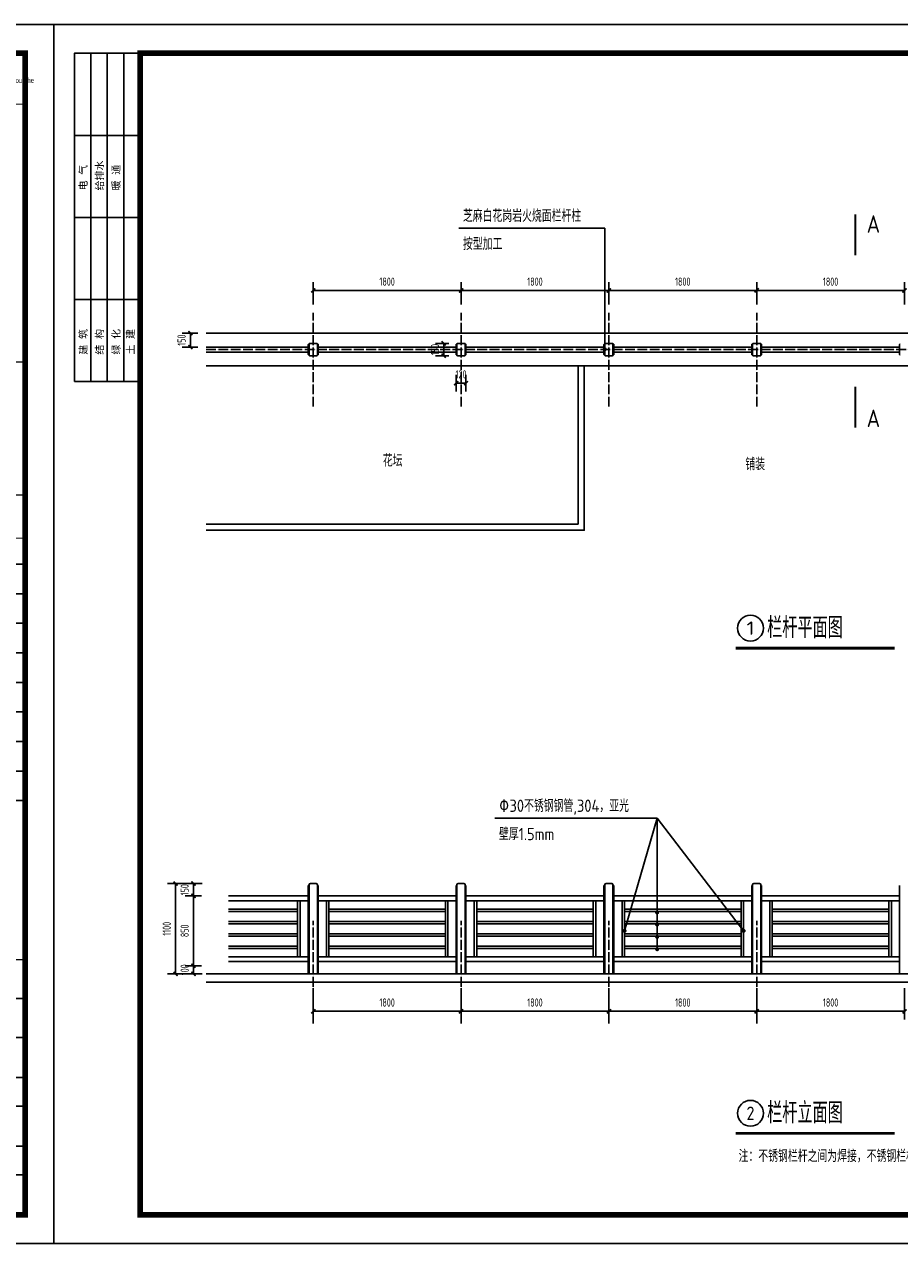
# Model space of a CAD drawing. Extents: x 40412 to 208412, y 14720 to 44420.
# Tile 3 of 8: x 123693 to 145007, y 14720 to 44420. Entities that reach past the tile are written whole.
import ezdxf
from ezdxf.enums import TextEntityAlignment as Align

# ---------------------------------------------------------------- set-up
doc = ezdxf.new("R2010")
doc.units = 0
doc.header["$LTSCALE"] = 1000
doc.header["$MEASUREMENT"] = 0
doc.linetypes.add('ACAD_ISO04W100', pattern=[30, 24, -3, 0, -3])
for name, color, linetype in [('(标注文字)', 7, 'Continuous'), ('11', 7, 'Continuous'), ('DIM_SYMB', 3, 'Continuous'), ('PUB_TEXT', 7, 'Continuous'), ('S-T', 1, 'Continuous')]:
    doc.layers.add(name, color=color, linetype=linetype)
doc.styles.add('AHZ', font='sysz.shx', dxfattribs={"width": 0.7, "bigfont": 'syfs.shx'})
doc.styles.add('ARIAL', font='arial.ttf', dxfattribs={"width": 0.8})
doc.styles.add('HJCHT', font='simhei.ttf', dxfattribs={"width": 0.7})
doc.styles.add('HJCY', font='eurr____.ttf', dxfattribs={"width": 0.7})
doc.styles.get("Standard").update_dxf_attribs({"font": 'gbenor.shx', "bigfont": 'gbcbig.shx'})
doc.dimstyles.new('01', dxfattribs={"dimtxt": 200, "dimasz": 100, "dimexe": 200, "dimexo": 200, "dimgap": 100, "dimtad": 1, "dimtoh": 1, "dimdec": 0, "dimtxsty": 'AHZ', "dimblk": 'ARCHTICK', "dimcen": 50, "dimclrd": 3, "dimclre": 3, "dimclrt": 3, "dimadec": 0, "dimazin": 0, "dimtfac": 1, "dimtdec": 0, "dimtmove": 0, "dimatfit": 3, "dimldrblk": 'DOT', "dimfxl": 1, "dimarcsym": 0})

# ---------------------------------------------------------------- blocks, each defined once
blk = doc.blocks.new('A$C3E974239')
for p, q in [((500, 28997), (500, 20997)), ((900, 28997), (900, 20997)), ((1300, 28997), (1300, 20997)), ((1700, 28997), (1700, 20997)), ((500, 26997), (2100, 26997)), ((500, 24997), (2100, 24997)), ((500, 22997), (2100, 22997)), ((37093, 10792), (37093, 17183)), ((38894, 10792), (38894, 17183)), ((35300, 16552), (41300, 16552)), ((35300, 15832), (41300, 15832)), ((35300, 15112), (41300, 15112)), ((35300, 14392), (41300, 14392)), ((35300, 13672), (41300, 13672)), ((35300, 12952), (41300, 12952)), ((35300, 12232), (41300, 12232)), ((35300, 11512), (41300, 11512)), ((35300, 10792), (41300, 10792)), ((37064, 700), (37064, 6916)), ((35300, 5969), (41300, 5969)), ((35300, 5022), (41300, 5022)), ((35300, 4046), (41300, 4046)), ((39114, 700), (39114, 4046)), ((35300, 3349), (41300, 3349)), ((35300, 2373), (41300, 2373)), ((35300, 1676), (41300, 1676)), ((36424, 700), (41300, 700))]:
    blk.add_line(p, q)
for points in [[(42000, 29700), (42000, 0), (0, 0), (0, 29700)], [(500, 20997), (2100, 20997), (2100, 28997), (500, 28997)]]:
    blk.add_lwpolyline(points, close=True)
at = {"color": 0, "ltscale": 1000, "const_width": 141}
blk.add_lwpolyline([(41300, 29000), (41300, 700), (2100, 700), (2100, 28997)], close=True, dxfattribs=at)
for points, const_width in [([(35300, 28992), (35300, 700)], 43.7), ([(35300, 27757), (41295, 27757)], 27.6), ([(35300, 21477), (41294, 21477)], 27.6), ([(35300, 18237), (41300, 18237)], 27.6), ([(35300, 17183), (41300, 17183)], 27.6), ([(36424, 700), (41295, 700), (41295, 13216)], 63.1), ([(35300, 6916), (41300, 6916)], 27.6)]:
    blk.add_lwpolyline(points, dxfattribs=dict(const_width=const_width))
blk.add_lwpolyline([(41300, 28992), (41300, 700)])
at = {"width": 0.7}
for s, height, style, p in [('本图纸版权归本院所有，不得用于本工程以外范围', 189.32, 'HJCHT', (36191, 28523)), ('盖    章：', 236.7, 'HJCHT', (35711, 10376)), ('affix  seal', 157.77, 'HJCY', (35711, 10093))]:
    blk.add_text(s, height=height, dxfattribs=dict(at, style=style)).set_placement(p)
at = {"style": 'ARIAL'}
for s, p in [('电  气', (803, 25656)), ('给排水', (1203, 25656)), ('暖  通', (1603, 25656)), ('建  筑', (803, 21656)), ('结  构', (1203, 21656)), ('绿  化', (1603, 21656)), ('土  建', (1954, 21656))]:
    blk.add_text(s, height=177.9, rotation=90, dxfattribs=at).set_placement(p)
for s, height, style, width, p in [('签  署  栏', 276.1, 'HJCHT', 0.7, (38041, 17840)), (' SIGNED BY', 157.8, 'HJCY', 0.7, (38041, 17477)), ('类    别', 236.7, 'HJCHT', 0.7, (36173, 16867)), ('姓    名', 236.7, 'HJCHT', 0.7, (38035, 16880)), ('签    名', 236.7, 'HJCHT', 0.7, (40104, 16880)), ('审    定', 236.7, 'HJCHT', 0.7, (36180, 16308)), ('APPROVED BY', 157.77, 'HJCY', 0.7, (36159, 16013)), ('审    核', 236.7, 'HJCHT', 0.7, (36180, 15586)), ('AUDITED BY', 157.8, 'HJCY', 0.7, (36180, 15292)), ('项目总负责', 236.7, 'HJCHT', 0.7, (36159, 14861)), ('专业负责', 236.7, 'HJCHT', 0.7, (36180, 14142)), ('DISCIPLINE CHARGE', 157.77, 'HJCY', 0.6, (36159, 13848)), ('校    对', 236.7, 'HJCHT', 0.7, (36180, 13426)), ('CHECKED BY', 157.8, 'HJCY', 0.7, (36180, 13132)), ('设    计', 236.7, 'HJCHT', 0.7, (36180, 12701)), ('DESIGNED BY', 157.77, 'HJCY', 0.7, (36180, 12407)), ('绘    图', 236.7, 'HJCHT', 0.7, (36180, 11993)), ('DRAWN BY', 157.8, 'HJCY', 0.7, (36180, 11698)), ('方    案', 236.7, 'HJCHT', 0.7, (36180, 11288)), ('PLAN PROVIDED', 157.77, 'HJCY', 0.7, (36185, 10994)), ('建设单位', 236.7, 'HJCHT', 0.7, (36133, 6610)), ('CLIENT', 157.8, 'HJCY', 0.7, (36133, 6253)), ('项目名称', 236.7, 'HJCHT', 0.7, (36175, 5663)), ('PROJECT TITLE', 157.77, 'HJCY', 0.7, (36040, 5290)), ('图纸内容', 236.7, 'HJCHT', 0.7, (36184, 4696)), ('工程编号', 236.7, 'HJCHT', 0.7, (36173, 3821)), ('设计阶段', 236.7, 'HJCHT', 0.7, (38104, 3819)), ('专    业', 236.7, 'HJCHT', 0.7, (40126, 3814)), ('JOB NUMBER', 157.8, 'HJCY', 0.7, (36157, 3486)), ('DESIGN PHASE', 157.77, 'HJCY', 0.7, (38104, 3490)), ('PROFESSION', 157.8, 'HJCY', 0.7, (40145, 3515)), ('比    例', 236.7, 'HJCHT', 0.7, (36166, 2116)), ('日   期', 236.7, 'HJCHT', 0.7, (38097, 2113)), ('图    号', 236.7, 'HJCHT', 0.7, (40148, 2113)), ('PROPORTION', 157.8, 'HJCY', 0.7, (36188, 1821)), ('DATE', 157.8, 'HJCY', 0.7, (38097, 1818)), ('DRAWING NUMBER', 157.77, 'HJCY', 0.7, (40148, 1818))]:
    blk.add_text(s, height=height, dxfattribs=dict(style=style, width=width)).set_placement(p, align=Align.MIDDLE)
at = {"style": 'HJCY', "oblique": 0.7, "width": 0.6}
blk.add_text('PROJECT MANAGER', height=157.77, dxfattribs=at).set_placement((36159, 14567), align=Align.MIDDLE)
at = {"style": 'HJCY', "width": 0.7}
blk.add_text('DRAWING TITLE', height=157.77, dxfattribs=at).set_placement((35588, 4335), align=Align.MIDDLE_LEFT)
at = {"insert": (36114, 28401), "char_height": 126.216, "width": 4559.55, "attachment_point": 1, "style": 'HJCY'}
blk.add_mtext('This drawing & design are copyright and no portion may be reproduced without the written permission of the designer', dxfattribs=at)
blk = doc.blocks.new('_ArchTick')
at = {"color": 0, "linetype": 'ByBlock', "const_width": 0.4}
blk.add_lwpolyline([(-0.5, -0.5), (0.5, 0.5)], dxfattribs=at)
blk = doc.blocks.new('*D10')
at = {"color": 3, "lineweight": -2, "transparency": 16777216}
for p, q in [((130727, 37593), (130727, 38139)), ((134327, 37593), (134327, 38139)), ((130727, 37939), (134327, 37939))]:
    blk.add_line(p, q, dxfattribs=at)
at = {"layer": 'Defpoints', "color": 0, "transparency": 16777216}
for p in [(134327, 37939), (130727, 37393), (134327, 37393)]:
    blk.add_point(p, dxfattribs=at)
at = {"color": 3, "lineweight": -2, "transparency": 16777216, "xscale": 100, "yscale": 100, "zscale": 100, "rotation": 180}
blk.add_blockref('_ArchTick', (130727, 37939), dxfattribs=at)
at = {"color": 3, "lineweight": -2, "transparency": 16777216, "xscale": 100, "yscale": 100, "zscale": 100}
blk.add_blockref('_ArchTick', (134327, 37939), dxfattribs=at)
at = {"color": 3, "transparency": 16777216, "insert": (132527, 38154), "char_height": 200, "attachment_point": 5, "style": 'AHZ'}
blk.add_mtext('1800', dxfattribs=at)
blk = doc.blocks.new('_DOT')
at = {"color": 0, "linetype": 'ByBlock'}
blk.add_line((-0.5, 0), (-1, 0), dxfattribs=at)
at = {"color": 0, "linetype": 'ByBlock', "const_width": 0.5}
blk.add_lwpolyline([(-0.25, 0, 1), (0.25, 0, 1)], format="xyb", close=True, dxfattribs=at)
blk = doc.blocks.new('*D11')
at = {"color": 3, "lineweight": -2, "transparency": 16777216}
for p, q in [((134327, 37593), (134327, 38139)), ((137927, 37593), (137927, 38139)), ((137927, 37939), (134327, 37939))]:
    blk.add_line(p, q, dxfattribs=at)
at = {"layer": 'Defpoints', "color": 0, "transparency": 16777216}
for p in [(134327, 37939), (134327, 37393), (137927, 37393)]:
    blk.add_point(p, dxfattribs=at)
at = {"color": 3, "lineweight": -2, "transparency": 16777216, "xscale": 100, "yscale": 100, "zscale": 100, "rotation": 180}
blk.add_blockref('_ArchTick', (134327, 37939), dxfattribs=at)
at = {"color": 3, "lineweight": -2, "transparency": 16777216, "xscale": 100, "yscale": 100, "zscale": 100}
blk.add_blockref('_ArchTick', (137927, 37939), dxfattribs=at)
at = {"color": 3, "transparency": 16777216, "insert": (136127, 38154), "char_height": 200, "attachment_point": 5, "style": 'AHZ'}
blk.add_mtext('1800', dxfattribs=at)
blk = doc.blocks.new('*D13')
at = {"color": 3, "lineweight": -2, "transparency": 16777216}
for p, q in [((141527, 37593), (141527, 38139)), ((145127, 37593), (145127, 38139)), ((145127, 37939), (141527, 37939))]:
    blk.add_line(p, q, dxfattribs=at)
at = {"layer": 'Defpoints', "color": 0, "transparency": 16777216}
for p in [(141527, 37939), (141527, 37393), (145127, 37393)]:
    blk.add_point(p, dxfattribs=at)
at = {"color": 3, "lineweight": -2, "transparency": 16777216, "xscale": 100, "yscale": 100, "zscale": 100, "rotation": 180}
blk.add_blockref('_ArchTick', (141527, 37939), dxfattribs=at)
at = {"color": 3, "lineweight": -2, "transparency": 16777216, "xscale": 100, "yscale": 100, "zscale": 100}
blk.add_blockref('_ArchTick', (145127, 37939), dxfattribs=at)
at = {"color": 3, "transparency": 16777216, "insert": (143327, 38154), "char_height": 200, "attachment_point": 5, "style": 'AHZ'}
blk.add_mtext('1800', dxfattribs=at)
blk = doc.blocks.new('*D12')
at = {"color": 3, "lineweight": -2, "transparency": 16777216}
for p, q in [((137927, 37593), (137927, 38139)), ((141527, 37593), (141527, 38139)), ((137927, 37939), (141527, 37939))]:
    blk.add_line(p, q, dxfattribs=at)
at = {"layer": 'Defpoints', "color": 0, "transparency": 16777216}
for p in [(141527, 37939), (137927, 37393), (141527, 37393)]:
    blk.add_point(p, dxfattribs=at)
at = {"color": 3, "lineweight": -2, "transparency": 16777216, "xscale": 100, "yscale": 100, "zscale": 100, "rotation": 180}
blk.add_blockref('_ArchTick', (137927, 37939), dxfattribs=at)
at = {"color": 3, "lineweight": -2, "transparency": 16777216, "xscale": 100, "yscale": 100, "zscale": 100}
blk.add_blockref('_ArchTick', (141527, 37939), dxfattribs=at)
at = {"color": 3, "transparency": 16777216, "insert": (139727, 38154), "char_height": 200, "attachment_point": 5, "style": 'AHZ'}
blk.add_mtext('1800', dxfattribs=at)
blk = doc.blocks.new('*D17')
at = {"color": 3, "lineweight": -2, "transparency": 16777216}
for p, q in [((127918, 36900), (127536, 36900)), ((127736, 36560), (127736, 36900)), ((127918, 36560), (127536, 36560))]:
    blk.add_line(p, q, dxfattribs=at)
at = {"layer": 'Defpoints', "color": 0, "transparency": 16777216}
for p in [(127736, 36900), (128118, 36900), (128118, 36560)]:
    blk.add_point(p, dxfattribs=at)
at = {"color": 3, "lineweight": -2, "transparency": 16777216, "xscale": 100, "yscale": 100, "zscale": 100}
for p, rotation in [((127736, 36900), 90), ((127736, 36560), 270)]:
    blk.add_blockref('_ArchTick', p, dxfattribs=dict(at, rotation=rotation))
at = {"color": 3, "transparency": 16777216, "insert": (127521, 36730), "char_height": 200, "attachment_point": 5, "rotation": 90, "style": 'AHZ'}
blk.add_mtext('150', dxfattribs=at)
blk = doc.blocks.new('*D24')
at = {"color": 3, "lineweight": -2, "transparency": 16777216}
for p, q in [((130727, 20945), (130727, 20179)), ((134327, 20945), (134327, 20179)), ((130727, 20379), (134327, 20379))]:
    blk.add_line(p, q, dxfattribs=at)
at = {"layer": 'Defpoints', "color": 0, "transparency": 16777216}
for p in [(130727, 21145), (134327, 21145), (134327, 20379)]:
    blk.add_point(p, dxfattribs=at)
at = {"color": 3, "lineweight": -2, "transparency": 16777216, "xscale": 100, "yscale": 100, "zscale": 100, "rotation": 180}
blk.add_blockref('_ArchTick', (130727, 20379), dxfattribs=at)
at = {"color": 3, "lineweight": -2, "transparency": 16777216, "xscale": 100, "yscale": 100, "zscale": 100}
blk.add_blockref('_ArchTick', (134327, 20379), dxfattribs=at)
at = {"color": 3, "transparency": 16777216, "insert": (132527, 20593), "char_height": 200, "attachment_point": 5, "style": 'AHZ'}
blk.add_mtext('1800', dxfattribs=at)
blk = doc.blocks.new('*D18')
at = {"color": 3, "lineweight": -2, "transparency": 16777216}
for p, q in [((134327, 20945), (134327, 20179)), ((137927, 20945), (137927, 20179)), ((137927, 20379), (134327, 20379))]:
    blk.add_line(p, q, dxfattribs=at)
at = {"layer": 'Defpoints', "color": 0, "transparency": 16777216}
for p in [(134327, 21145), (137927, 21145), (134327, 20379)]:
    blk.add_point(p, dxfattribs=at)
at = {"color": 3, "lineweight": -2, "transparency": 16777216, "xscale": 100, "yscale": 100, "zscale": 100, "rotation": 180}
blk.add_blockref('_ArchTick', (134327, 20379), dxfattribs=at)
at = {"color": 3, "lineweight": -2, "transparency": 16777216, "xscale": 100, "yscale": 100, "zscale": 100}
blk.add_blockref('_ArchTick', (137927, 20379), dxfattribs=at)
at = {"color": 3, "transparency": 16777216, "insert": (136127, 20593), "char_height": 200, "attachment_point": 5, "style": 'AHZ'}
blk.add_mtext('1800', dxfattribs=at)
blk = doc.blocks.new('*D19')
at = {"color": 3, "lineweight": -2, "transparency": 16777216}
for p, q in [((141527, 20945), (141527, 20179)), ((145127, 20945), (145127, 20179)), ((145127, 20379), (141527, 20379))]:
    blk.add_line(p, q, dxfattribs=at)
at = {"layer": 'Defpoints', "color": 0, "transparency": 16777216}
for p in [(141527, 21145), (145127, 21145), (141527, 20379)]:
    blk.add_point(p, dxfattribs=at)
at = {"color": 3, "lineweight": -2, "transparency": 16777216, "xscale": 100, "yscale": 100, "zscale": 100, "rotation": 180}
blk.add_blockref('_ArchTick', (141527, 20379), dxfattribs=at)
at = {"color": 3, "lineweight": -2, "transparency": 16777216, "xscale": 100, "yscale": 100, "zscale": 100}
blk.add_blockref('_ArchTick', (145127, 20379), dxfattribs=at)
at = {"color": 3, "transparency": 16777216, "insert": (143327, 20593), "char_height": 200, "attachment_point": 5, "style": 'AHZ'}
blk.add_mtext('1800', dxfattribs=at)
blk = doc.blocks.new('*D20')
at = {"color": 3, "lineweight": -2, "transparency": 16777216}
for p, q in [((137927, 20945), (137927, 20179)), ((141527, 20945), (141527, 20179)), ((137927, 20379), (141527, 20379))]:
    blk.add_line(p, q, dxfattribs=at)
at = {"layer": 'Defpoints', "color": 0, "transparency": 16777216}
for p in [(137927, 21145), (141527, 21145), (141527, 20379)]:
    blk.add_point(p, dxfattribs=at)
at = {"color": 3, "lineweight": -2, "transparency": 16777216, "xscale": 100, "yscale": 100, "zscale": 100, "rotation": 180}
blk.add_blockref('_ArchTick', (137927, 20379), dxfattribs=at)
at = {"color": 3, "lineweight": -2, "transparency": 16777216, "xscale": 100, "yscale": 100, "zscale": 100}
blk.add_blockref('_ArchTick', (141527, 20379), dxfattribs=at)
at = {"color": 3, "transparency": 16777216, "insert": (139727, 20593), "char_height": 200, "attachment_point": 5, "style": 'AHZ'}
blk.add_mtext('1800', dxfattribs=at)
blk = doc.blocks.new('*D25')
at = {"color": 3, "lineweight": -2, "transparency": 16777216}
for p, q in [((128024, 23490), (127175, 23490)), ((127375, 23490), (127375, 21290)), ((128024, 21290), (127175, 21290))]:
    blk.add_line(p, q, dxfattribs=at)
at = {"layer": 'Defpoints', "color": 0, "transparency": 16777216}
for p in [(128224, 23490), (127375, 21290), (128224, 21290)]:
    blk.add_point(p, dxfattribs=at)
at = {"color": 3, "lineweight": -2, "transparency": 16777216, "xscale": 100, "yscale": 100, "zscale": 100}
for p, rotation in [((127375, 23490), 90), ((127375, 21290), 270)]:
    blk.add_blockref('_ArchTick', p, dxfattribs=dict(at, rotation=rotation))
at = {"color": 3, "transparency": 16777216, "insert": (127161, 22390), "char_height": 200, "attachment_point": 5, "rotation": 90, "style": 'AHZ'}
blk.add_mtext('1100', dxfattribs=at)
blk = doc.blocks.new('*D26')
at = {"color": 3, "lineweight": -2, "transparency": 16777216}
for p, q in [((128004, 23490), (127610, 23490)), ((127810, 23190), (127810, 23490)), ((128004, 23190), (127610, 23190))]:
    blk.add_line(p, q, dxfattribs=at)
at = {"layer": 'Defpoints', "color": 0, "transparency": 16777216}
for p in [(127810, 23490), (128204, 23490), (128204, 23190)]:
    blk.add_point(p, dxfattribs=at)
at = {"color": 3, "lineweight": -2, "transparency": 16777216, "xscale": 100, "yscale": 100, "zscale": 100}
for p, rotation in [((127810, 23490), 90), ((127810, 23190), 270)]:
    blk.add_blockref('_ArchTick', p, dxfattribs=dict(at, rotation=rotation))
at = {"color": 3, "transparency": 16777216, "insert": (127596, 23340), "char_height": 200, "attachment_point": 5, "rotation": 90, "style": 'AHZ'}
blk.add_mtext('150', dxfattribs=at)
blk = doc.blocks.new('*D27')
at = {"color": 3, "lineweight": -2, "transparency": 16777216}
for p, q in [((128004, 23190), (127610, 23190)), ((127810, 23190), (127810, 21490)), ((128004, 21490), (127610, 21490))]:
    blk.add_line(p, q, dxfattribs=at)
at = {"layer": 'Defpoints', "color": 0, "transparency": 16777216}
for p in [(128204, 23190), (127810, 21490), (128204, 21490)]:
    blk.add_point(p, dxfattribs=at)
at = {"color": 3, "lineweight": -2, "transparency": 16777216, "xscale": 100, "yscale": 100, "zscale": 100}
for p, rotation in [((127810, 23190), 90), ((127810, 21490), 270)]:
    blk.add_blockref('_ArchTick', p, dxfattribs=dict(at, rotation=rotation))
at = {"color": 3, "transparency": 16777216, "insert": (127596, 22340), "char_height": 200, "attachment_point": 5, "rotation": 90, "style": 'AHZ'}
blk.add_mtext('850', dxfattribs=at)
blk = doc.blocks.new('*D29')
at = {"color": 3, "lineweight": -2, "transparency": 16777216}
for p, q in [((127804, 21490), (127610, 21490)), ((127810, 21490), (127810, 21290)), ((127804, 21290), (127610, 21290))]:
    blk.add_line(p, q, dxfattribs=at)
at = {"layer": 'Defpoints', "color": 0, "transparency": 16777216}
for p in [(128004, 21490), (127810, 21290), (128004, 21290)]:
    blk.add_point(p, dxfattribs=at)
at = {"color": 3, "lineweight": -2, "transparency": 16777216, "xscale": 100, "yscale": 100, "zscale": 100}
for p, rotation in [((127810, 21490), 90), ((127810, 21290), 270)]:
    blk.add_blockref('_ArchTick', p, dxfattribs=dict(at, rotation=rotation))
at = {"color": 3, "transparency": 16777216, "insert": (127596, 21390), "char_height": 200, "attachment_point": 5, "rotation": 90, "style": 'AHZ'}
blk.add_mtext('100', dxfattribs=at)
blk = doc.blocks.new('*D60')
at = {"color": 3, "lineweight": -2, "transparency": 16777216}
for p, q in [((134207, 35886), (134207, 35480)), ((134207, 35680), (134447, 35680)), ((134447, 35886), (134447, 35480))]:
    blk.add_line(p, q, dxfattribs=at)
at = {"layer": 'Defpoints', "color": 0, "transparency": 16777216}
for p in [(134207, 36086), (134447, 36086), (134447, 35680)]:
    blk.add_point(p, dxfattribs=at)
at = {"color": 3, "lineweight": -2, "transparency": 16777216, "xscale": 100, "yscale": 100, "zscale": 100, "rotation": 180}
blk.add_blockref('_ArchTick', (134207, 35680), dxfattribs=at)
at = {"color": 3, "lineweight": -2, "transparency": 16777216, "xscale": 100, "yscale": 100, "zscale": 100}
blk.add_blockref('_ArchTick', (134447, 35680), dxfattribs=at)
at = {"color": 3, "transparency": 16777216, "insert": (134327, 35895), "char_height": 200, "attachment_point": 5, "style": 'AHZ'}
blk.add_mtext('120', dxfattribs=at)
blk = doc.blocks.new('*D61')
at = {"color": 3, "lineweight": -2, "transparency": 16777216}
for p, q in [((134027, 36650), (133705, 36650)), ((133905, 36350), (133905, 36650)), ((134027, 36350), (133705, 36350))]:
    blk.add_line(p, q, dxfattribs=at)
at = {"layer": 'Defpoints', "color": 0, "transparency": 16777216}
for p in [(133905, 36650), (134227, 36650), (134227, 36350)]:
    blk.add_point(p, dxfattribs=at)
at = {"color": 3, "lineweight": -2, "transparency": 16777216, "xscale": 100, "yscale": 100, "zscale": 100}
for p, rotation in [((133905, 36650), 90), ((133905, 36350), 270)]:
    blk.add_blockref('_ArchTick', p, dxfattribs=dict(at, rotation=rotation))
at = {"color": 3, "transparency": 16777216, "insert": (133691, 36500), "char_height": 200, "attachment_point": 5, "rotation": 90, "style": 'AHZ'}
blk.add_mtext('150', dxfattribs=at)

msp = doc.modelspace()

# ---------------------------------------------------------------- linework, layer by layer
for p, q in [((128117.7, 36899.5), (158297.3, 36899.5)), ((128117.7, 36559.5), (130607.2, 36559.5)), ((130617.2, 36629.5), (130627.2, 36629.5)), ((130627.2, 36639.5), (130627.2, 36359.5)), ((130827.2, 36639.5), (130827.2, 36359.5)), ((130837.2, 36629.5), (130827.2, 36629.5)), ((130847.2, 36559.5), (134207.2, 36559.5)), ((134217.2, 36629.5), (134227.2, 36629.5)), ((134227.2, 36639.5), (134227.2, 36359.5)), ((134427.2, 36639.5), (134427.2, 36359.5)), ((134437.2, 36629.5), (134427.2, 36629.5)), ((134447.2, 36559.5), (137807.2, 36559.5)), ((137817.2, 36629.5), (137827.2, 36629.5)), ((137827.2, 36639.5), (137827.2, 36359.5)), ((138027.2, 36639.5), (138027.2, 36359.5)), ((138037.2, 36629.5), (138027.2, 36629.5)), ((138047.2, 36559.5), (141407.2, 36559.5)), ((141417.2, 36629.5), (141427.2, 36629.5)), ((141427.2, 36639.5), (141427.2, 36359.5)), ((141627.2, 36639.5), (141627.2, 36359.5)), ((141637.2, 36629.5), (141627.2, 36629.5)), ((141647.2, 36559.5), (145007.2, 36559.5)), ((128117.7, 36439.5), (130607.2, 36439.5)), ((130617.2, 36369.5), (130627.2, 36369.5)), ((130837.2, 36369.5), (130827.2, 36369.5)), ((130847.2, 36439.5), (134207.2, 36439.5)), ((134217.2, 36369.5), (134227.2, 36369.5)), ((134437.2, 36369.5), (134427.2, 36369.5)), ((134447.2, 36439.5), (137807.2, 36439.5)), ((137817.2, 36369.5), (137827.2, 36369.5)), ((138037.2, 36369.5), (138027.2, 36369.5)), ((138047.2, 36439.5), (141407.2, 36439.5)), ((141417.2, 36369.5), (141427.2, 36369.5)), ((141637.2, 36369.5), (141627.2, 36369.5)), ((141647.2, 36439.5), (145007.2, 36439.5)), ((128117.7, 36099.5), (158297.3, 36099.5)), ((130657.2, 23490), (130797.2, 23490)), ((134257.2, 23490), (134397.2, 23490)), ((137857.2, 23490), (137997.2, 23490)), ((141457.2, 23490), (141597.2, 23490)), ((128663.5, 23190), (130607.2, 23190)), ((130607.2, 23440), (130607.2, 21290)), ((130607.2, 23440), (130627.2, 23440)), ((130627.2, 23460), (130627.2, 21290)), ((130827.2, 23460), (130827.2, 21290)), ((130827.2, 23440), (130847.2, 23440)), ((130847.2, 23440), (130847.2, 21290)), ((134207.2, 23190), (130847.2, 23190)), ((134207.2, 23440), (134207.2, 21290)), ((134207.2, 23440), (134227.2, 23440)), ((134227.2, 23460), (134227.2, 21290)), ((134427.2, 23460), (134427.2, 21290)), ((134427.2, 23440), (134447.2, 23440)), ((134447.2, 23440), (134447.2, 21290)), ((137807.2, 23190), (134447.2, 23190)), ((137807.2, 23440), (137807.2, 21290)), ((137807.2, 23440), (137827.2, 23440)), ((137827.2, 23460), (137827.2, 21290)), ((138027.2, 23460), (138027.2, 21290)), ((138027.2, 23440), (138047.2, 23440)), ((138047.2, 23440), (138047.2, 21290)), ((141407.2, 23190), (138047.2, 23190)), ((141407.2, 23440), (141407.2, 21290)), ((141407.2, 23440), (141427.2, 23440)), ((141427.2, 23460), (141427.2, 21290)), ((141627.2, 23460), (141627.2, 21290)), ((141627.2, 23440), (141647.2, 23440)), ((141647.2, 23440), (141647.2, 21290)), ((145007.2, 23190), (141647.2, 23190)), ((145007.2, 23440), (145007.2, 21290)), ((128663.5, 23070), (130607.2, 23070)), ((128663.5, 22870), (130347.2, 22870)), ((130347.2, 23070), (130347.2, 21710)), ((130407.2, 23070), (130407.2, 21710)), ((134207.2, 23070), (130847.2, 23070)), ((131047.2, 23070), (131047.2, 21710)), ((131107.2, 23070), (131107.2, 21710)), ((133947.2, 22870), (131107.2, 22870)), ((133947.2, 23070), (133947.2, 21710)), ((134007.2, 23070), (134007.2, 21710)), ((137807.2, 23070), (134447.2, 23070)), ((134647.2, 23070), (134647.2, 21710)), ((134707.2, 23070), (134707.2, 21710)), ((137547.2, 22870), (134707.2, 22870)), ((137547.2, 23070), (137547.2, 21710)), ((137607.2, 23070), (137607.2, 21710)), ((141407.2, 23070), (138047.2, 23070)), ((138247.2, 23070), (138247.2, 21710)), ((138307.2, 23070), (138307.2, 21710)), ((141147.2, 22870), (138307.2, 22870)), ((141147.2, 23070), (141147.2, 21710)), ((141207.2, 23070), (141207.2, 21710)), ((145007.2, 23070), (141647.2, 23070)), ((141847.2, 23070), (141847.2, 21710)), ((141907.2, 23070), (141907.2, 21710)), ((144747.2, 22870), (141907.2, 22870)), ((144747.2, 23070), (144747.2, 21710)), ((144807.2, 23070), (144807.2, 21710)), ((128663.5, 22810), (130347.2, 22810)), ((133947.2, 22810), (131107.2, 22810)), ((137547.2, 22810), (134707.2, 22810)), ((141147.2, 22810), (138307.2, 22810)), ((144747.2, 22810), (141907.2, 22810)), ((128663.5, 22570), (130347.2, 22570)), ((128663.5, 22510), (130347.2, 22510)), ((133947.2, 22570), (131107.2, 22570)), ((133947.2, 22510), (131107.2, 22510)), ((137547.2, 22570), (134707.2, 22570)), ((137547.2, 22510), (134707.2, 22510)), ((141147.2, 22570), (138307.2, 22570)), ((141147.2, 22510), (138307.2, 22510)), ((144747.2, 22570), (141907.2, 22570)), ((144747.2, 22510), (141907.2, 22510)), ((128663.5, 22270), (130347.2, 22270)), ((128663.5, 22210), (130347.2, 22210)), ((133947.2, 22270), (131107.2, 22270)), ((133947.2, 22210), (131107.2, 22210)), ((137547.2, 22270), (134707.2, 22270)), ((137547.2, 22210), (134707.2, 22210)), ((141147.2, 22270), (138307.2, 22270)), ((141147.2, 22210), (138307.2, 22210)), ((144747.2, 22270), (141907.2, 22270)), ((144747.2, 22210), (141907.2, 22210)), ((128663.5, 21970), (130347.2, 21970)), ((128663.5, 21910), (130347.2, 21910)), ((128663.5, 21710), (130607.2, 21710)), ((134207.2, 21710), (130847.2, 21710)), ((133947.2, 21970), (131107.2, 21970)), ((133947.2, 21910), (131107.2, 21910)), ((137807.2, 21710), (134447.2, 21710)), ((137547.2, 21970), (134707.2, 21970)), ((137547.2, 21910), (134707.2, 21910)), ((141407.2, 21710), (138047.2, 21710)), ((141147.2, 21970), (138307.2, 21970)), ((141147.2, 21910), (138307.2, 21910)), ((145007.2, 21710), (141647.2, 21710)), ((144747.2, 21970), (141907.2, 21970)), ((144747.2, 21910), (141907.2, 21910)), ((128663.5, 21590), (130607.2, 21590)), ((134207.2, 21590), (130847.2, 21590)), ((137807.2, 21590), (134447.2, 21590)), ((141407.2, 21590), (138047.2, 21590)), ((145007.2, 21590), (141647.2, 21590)), ((128117.7, 21290), (158297.3, 21290)), ((128117.7, 21090), (158297.3, 21090))]:
    msp.add_line(p, q)
for points in [[(137327.2, 36099.5), (137327.2, 32099.5), (128117.7, 32099.5)], [(137177.2, 36099.5), (137177.2, 32249.5), (128117.7, 32249.5)]]:
    msp.add_lwpolyline(points)
for centre, radius, start, end in [((130617.2, 36619.5), 10, 90, 180), ((130637.2, 36639.5), 10, 90, 180), ((130817.2, 36639.5), 10, 0, 90), ((130837.2, 36619.5), 10, 0, 90), ((134217.2, 36619.5), 10, 90, 180), ((134237.2, 36639.5), 10, 90, 180), ((134417.2, 36639.5), 10, 0, 90), ((134437.2, 36619.5), 10, 0, 90), ((137817.2, 36619.5), 10, 90, 180), ((137837.2, 36639.5), 10, 90, 180), ((138017.2, 36639.5), 10, 0, 90), ((138037.2, 36619.5), 10, 0, 90), ((141417.2, 36619.5), 10, 90, 180), ((141437.2, 36639.5), 10, 90, 180), ((141617.2, 36639.5), 10, 0, 90), ((141637.2, 36619.5), 10, 0, 90), ((145017.2, 36619.5), 10, 90, 180), ((130617.2, 36379.5), 10, 180, 270), ((130637.2, 36359.5), 10, 180, 270), ((130817.2, 36359.5), 10, 270, 0), ((130837.2, 36379.5), 10, 270, 0), ((134217.2, 36379.5), 10, 180, 270), ((134237.2, 36359.5), 10, 180, 270), ((134417.2, 36359.5), 10, 270, 0), ((134437.2, 36379.5), 10, 270, 0), ((137817.2, 36379.5), 10, 180, 270), ((137837.2, 36359.5), 10, 180, 270), ((138017.2, 36359.5), 10, 270, 0), ((138037.2, 36379.5), 10, 270, 0), ((141417.2, 36379.5), 10, 180, 270), ((141437.2, 36359.5), 10, 180, 270), ((141617.2, 36359.5), 10, 270, 0), ((141637.2, 36379.5), 10, 270, 0), ((145017.2, 36379.5), 10, 180, 270), ((130657.2, 23460), 30, 90, 180), ((130797.2, 23460), 30, 360, 90), ((134257.2, 23460), 30, 90, 180), ((134397.2, 23460), 30, 360, 90), ((137857.2, 23460), 30, 90, 180), ((137997.2, 23460), 30, 360, 90), ((141457.2, 23460), 30, 90, 180), ((141597.2, 23460), 30, 360, 90)]:
    msp.add_arc(centre, radius, start, end)
at = {"layer": '11'}
for p, q in [((130607.2, 36379.5), (130607.2, 36619.5)), ((130637.2, 36649.5), (130817.2, 36649.5)), ((130847.2, 36379.5), (130847.2, 36619.5)), ((134207.2, 36379.5), (134207.2, 36619.5)), ((134237.2, 36649.5), (134417.2, 36649.5)), ((134447.2, 36379.5), (134447.2, 36619.5)), ((137807.2, 36379.5), (137807.2, 36619.5)), ((137837.2, 36649.5), (138017.2, 36649.5)), ((138047.2, 36379.5), (138047.2, 36619.5)), ((141407.2, 36379.5), (141407.2, 36619.5)), ((141437.2, 36649.5), (141617.2, 36649.5)), ((141647.2, 36379.5), (141647.2, 36619.5)), ((145007.2, 36379.5), (145007.2, 36619.5)), ((130637.2, 36349.5), (130817.2, 36349.5)), ((134237.2, 36349.5), (134417.2, 36349.5)), ((137837.2, 36349.5), (138017.2, 36349.5)), ((141437.2, 36349.5), (141617.2, 36349.5))]:
    msp.add_line(p, q, dxfattribs=at)
at = {"layer": 'DIM_SYMB'}
for points, const_width in [([(143930.3, 39797.2), (143930.3, 38797.2)], 50), ([(143930.3, 35597.9), (143930.3, 34597.9)], 50), ([(141011.9, 29226.2), (144886.6, 29226.2)], 70), ([(141011.9, 17407.9), (144886.6, 17407.9)], 70)]:
    msp.add_lwpolyline(points, dxfattribs=dict(at, const_width=const_width))
at = {"layer": 'PUB_TEXT'}
for centre in [(141375.7, 29713.1, -700000), (141375.7, 17894.9, -700000)]:
    msp.add_circle(centre, 315, dxfattribs=at)
at = {"layer": 'S-T', "color": 1, "linetype": 'ACAD_ISO04W100', "ltscale": 0.01}
for p, q in [((130727.2, 35108.5), (130727.2, 37393.3)), ((134327.2, 35108.5), (134327.2, 37393.3)), ((137927.2, 35108.5), (137927.2, 37393.3)), ((141527.2, 35108.5), (141527.2, 37393.3)), ((128117.7, 36499.5), (158297.3, 36499.5)), ((130727.2, 20078.9), (130727.2, 22583.7)), ((134327.2, 20078.9), (134327.2, 22583.7)), ((137927.2, 20078.9), (137927.2, 22583.7)), ((141527.2, 20078.9), (141527.2, 22583.7))]:
    msp.add_line(p, q, dxfattribs=at)

# ---------------------------------------------------------------- block references
for p in [(82412.1, 14720.3), (124412.1, 14720.3)]:
    msp.add_blockref('A$C3E974239', p)

# ---------------------------------------------------------------- texts
at = {"layer": '(标注文字)', "color": 0}
for s, p in [('芝麻白花岗岩火烧面栏杆柱', (134373.3, 39607.7)), ('按型加工', (134373.3, 38924)), ('花坛', (132423.2, 33647.3)), ('铺装', (141252, 33559.2)), ('%%13030不锈钢钢管,304，亚光', (135249.6, 25236.5)), ('壁厚1.5mm', (135249.6, 24547.6)), ('注：不锈钢栏杆之间为焊接，不锈钢栏杆与石材栏杆柱之间为榫接。', (141085.7, 16705))]:
    msp.add_text(s, height=300, dxfattribs=at).set_placement(p)
at = {"layer": 'PUB_TEXT'}
for s, height, p in [('A', 425, (144205.5, 39344)), ('A', 425, (144205.5, 34612.9)), ('栏杆平面图', 512.2, (141781.3, 29468.6, -700000)), ('栏杆立面图', 512.2, (141781.3, 17650.3, -700000))]:
    msp.add_text(s, height=height, dxfattribs=at).set_placement(p)
for s, width, p, p2 in [('1', 2.029397, (141279.4, 29550.5, -700000), (141472, 29550.5, -700000)), ('2', 1.164296, (141279.4, 17732.2, -700000), (141472, 17732.2, -700000))]:
    msp.add_text(s, height=325.3, dxfattribs=dict(at, width=width)).set_placement(p, p2, align=Align.FIT)

# ---------------------------------------------------------------- dimensions: what is measured, and where the dimension line sits
for p1, p2, distance, picture, middle in [((130727.2, 37393.3), (134327.2, 37393.3), 546, '*D10', (132527.2, 38153.5)), ((137927.2, 37393.3), (134327.2, 37393.3), -546, '*D11', (136127.2, 38153.5)), ((137927.2, 37393.3), (141527.2, 37393.3), 546, '*D12', (139727.2, 38153.5)), ((145127.2, 37393.3), (141527.2, 37393.3), -546, '*D13', (143327.2, 38153.5)), ((128224.2, 23490), (128224.2, 21290), -849.3, '*D25', (127160.7, 22390)), ((128203.8, 23190), (128203.8, 21490), -393.3, '*D27', (127596.2, 22340)), ((130727.2, 21145), (134327.2, 21145), -765.9, '*D24', (132527.2, 20593.4)), ((137927.2, 21145), (134327.2, 21145), 765.9, '*D18', (136127.2, 20593.4)), ((137927.2, 21145), (141527.2, 21145), -765.9, '*D20', (139727.2, 20593.4)), ((145127.2, 21145), (141527.2, 21145), 765.9, '*D19', (143327.2, 20593.4))]:
    dim = msp.add_aligned_dim(p1=p1, p2=p2, distance=distance, dimstyle='01', override={"dimlfac": 0.5})
    dim.commit()
    dim.dimension.update_dxf_attribs({"geometry": picture, "text_midpoint": middle})
dim = msp.add_linear_dim(base=(127735.6, 36899.5), p1=(128117.7, 36559.5), p2=(128117.7, 36899.5), angle=90, text='150', dimstyle='01', override={"dimlfac": 0.5})
dim.commit()
dim.dimension.update_dxf_attribs({"geometry": '*D17', "text_midpoint": (127735.6, 36729.5), "dimtype": 161})
for base, p1, p2, angle, picture, middle, dimtype in [((133905.5, 36649.5), (134227.2, 36349.5), (134227.2, 36649.5), 90, '*D61', (133905.5, 36499.5), 161), ((134447.2, 35680.3), (134207.2, 36085.9), (134447.2, 36085.9), 0, '*D60', (134327.2, 35680.3), 161), ((127810.5, 23490), (128203.8, 23190), (128203.8, 23490), 90, '*D26', (127810.5, 23340), 160), ((127810.5, 21290), (128003.8, 21490), (128003.8, 21290), 270, '*D29', (127810.5, 21390), 161)]:
    dim = msp.add_linear_dim(base=base, p1=p1, p2=p2, angle=angle, dimstyle='01', override={"dimlfac": 0.5})
    dim.commit()
    dim.dimension.update_dxf_attribs({"geometry": picture, "text_midpoint": middle, "dimtype": dimtype})

# ---------------------------------------------------------------- leaders
for points in [[(137824.6, 36507.6), (137824.6, 39455.5), (134275.1, 39455.5)], [(139101.7, 22789), (139101.7, 25084.3), (135151.4, 25084.3)], [(138307.2, 22340), (139101.7, 25084.3)], [(141207.2, 22340), (139101.7, 25084.3)], [(139101.7, 22492.9), (139101.7, 23688.4)], [(139101.7, 22192.9), (139101.7, 23388.4)], [(139101.7, 21892.9), (139101.7, 23088.4)]]:
    msp.add_leader(points, dimstyle='01', override={"dimgap": 100, "dimtad": 0})

doc.saveas('drawing.dxf')
